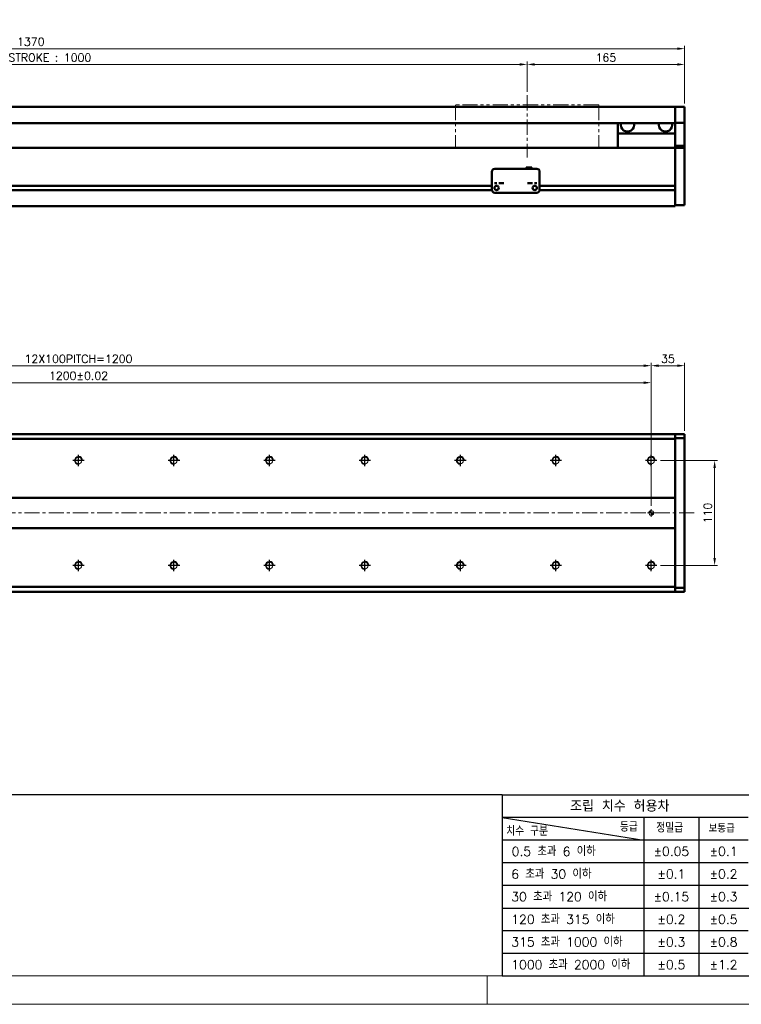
# Model space of a CAD drawing. Header units: millimetres. Extents: x 46891 to 51038, y 6223 to 10291.
# Tile 3 of 5: x 49303 to 50059, y 8529 to 9560. Entities that reach past the tile are written whole.
import ezdxf

# ---------------------------------------------------------------- set-up
doc = ezdxf.new("R2010")
doc.units = ezdxf.units.MM
doc.header["$LTSCALE"] = 0.5
doc.linetypes.add('CENTER', pattern=[50.8, 31.75, -6.35, 6.35, -6.35])
doc.linetypes.add('PHANTOM', pattern=[63.5, 31.75, -6.35, 6.35, -6.35, 6.35, -6.35])
doc.layers.get('0').update_dxf_attribs({"lineweight": 20})
doc.layers.add('1', color=1, linetype='CENTER', lineweight=13)
doc.layers.add('외형선(ISO)', color=7, linetype='Continuous', lineweight=50)
for name, color, linetype in [('3', 3, 'Continuous'), ('C', 1, 'CENTER'), ('DIM', 4, 'Continuous')]:
    doc.layers.add(name, color=color, linetype=linetype)
doc.styles.add('DSR TEXT', font='romans.shx', dxfattribs={"bigfont": 'whgtxt.shx'})
doc.styles.get("Standard").update_dxf_attribs({"font": 'romans.shx', "bigfont": 'whgtxt.shx'})
doc.dimstyles.new('DSR', dxfattribs={"dimscale": 2, "dimtxt": 3, "dimasz": 3, "dimexe": 0.5, "dimexo": 0.5, "dimgap": 0.5, "dimtad": 1, "dimdsep": 46, "dimtxsty": 'Standard', "dimcen": 2.5, "dimclrd": 4, "dimclre": 4, "dimclrt": 2, "dimadec": 0, "dimazin": 2, "dimtfac": 1, "dimtmove": 0, "dimatfit": 3, "dimfxl": 0, "dimlwd": -1, "dimlwe": -1, "dimarcsym": 0})

# ---------------------------------------------------------------- blocks, each defined once
blk = doc.blocks.new('A$C13F00394')
at = {"layer": '3'}
for p, q in [((0, 32), (-207.68, 32)), ((0, 32), (202.32, 32)), ((0, 32), (0, 0)), ((0, 28), (25, 24)), ((43.43, 28), (0, 28)), ((25, 28), (25, 0)), ((34.7, 28), (34.7, 0)), ((43.43, 24), (0, 24)), ((43.43, 20), (0, 20)), ((43.43, 16), (0, 16)), ((0, 12), (129.32, 12)), ((43.43, 8), (0, 8)), ((43.43, 4), (0, 4)), ((0, 0), (202.32, 0))]:
    blk.add_line(p, q, dxfattribs=at)
at = {"color": 0, "style": 'DSR TEXT'}
for s, height, p in [('조립 치수 허용차', 2, (11.97, 29.02)), ('치수 구분', 1.5, (0.69, 24.78)), ('등급', 1.5, (20.77, 25.52)), ('정밀급', 1.5, (27.18, 25.37)), ('보통급', 1.3, (36.41, 25.38)), (' 0.5 초과 6 이하', 1.6, (0.56, 21.19)), (' 6 초과 30 이하', 1.6, (0.49, 17.19)), (' 30 초과 120 이하', 1.6, (0.49, 13.19)), (' 120 초과 315 이하', 1.6, (0.49, 9.19)), (' 315 초과 1000 이하', 1.6, (0.49, 5.19)), (' 1000 초과 2000 이하', 1.6, (0.49, 1.19))]:
    blk.add_text(s, height=height, dxfattribs=at).set_placement(p)
at = {"color": 0, "char_height": 1.6, "attachment_point": 5, "style": 'DSR TEXT'}
for s, insert in [('%%P0.05', (29.85, 22)), ('%%P0.1', (39.07, 22)), ('%%P0.1', (29.85, 18)), ('%%P0.2', (39.07, 18)), ('%%P0.15', (29.85, 14)), ('%%P0.3', (39.07, 14)), ('%%P0.2', (29.85, 10)), ('%%P0.5', (39.07, 10)), ('%%P0.3', (29.85, 6)), ('%%P0.8', (39.07, 6)), ('%%P0.5', (29.85, 2)), ('%%P1.2', (39.07, 2))]:
    blk.add_mtext(s, dxfattribs=dict(at, insert=insert))
blk = doc.blocks.new('A$C1C1952E1')
at = {"color": 1}
blk.add_lwpolyline([(0, 0), (420, 0), (420, 297), (0, 297)], close=True, dxfattribs=at)
at = {"color": 3}
blk.add_lwpolyline([(5, 5), (415, 5), (415, 292), (5, 292)], close=True, dxfattribs=at)
blk = doc.blocks.new('*D82')
at = {"color": 1, "linetype": 'ByBlock'}
for p, q in [((48834.3, 9484.8), (48834.3, 9516.6)), ((48842.1, 9513.6), (49826.5, 9513.6)), ((49834.3, 9484.8), (49834.3, 9516.6))]:
    blk.add_line(p, q, dxfattribs=at)
at = {"color": 1}
for points in [[(48842.1, 9514.9), (48842.1, 9512.3), (48834.3, 9513.6)], [(49826.5, 9514.9), (49826.5, 9512.3), (49834.3, 9513.6)]]:
    blk.add_solid(points, dxfattribs=at)
at = {"layer": 'Defpoints', "color": 0}
for p in [(49834.3, 9513.6), (48834.3, 9481.2), (49834.3, 9481.2)]:
    blk.add_point(p, dxfattribs=at)
at = {"color": 3, "insert": (49334.3, 9520.8), "char_height": 8.4, "attachment_point": 5, "style": 'DSR TEXT'}
blk.add_mtext('STROKE : 1000', dxfattribs=at)
blk = doc.blocks.new('*D83')
at = {"color": 1, "linetype": 'ByBlock'}
for p, q in [((49834.3, 9484.8), (49834.3, 9516.6)), ((49842.1, 9513.6), (49991.5, 9513.6)), ((49999.3, 9472.8), (49999.3, 9516.6))]:
    blk.add_line(p, q, dxfattribs=at)
at = {"color": 1}
for points in [[(49842.1, 9514.9), (49842.1, 9512.3), (49834.3, 9513.6)], [(49991.5, 9514.9), (49991.5, 9512.3), (49999.3, 9513.6)]]:
    blk.add_solid(points, dxfattribs=at)
at = {"layer": 'Defpoints', "color": 0}
for p in [(49999.3, 9513.6), (49834.3, 9481.2), (49999.3, 9469.2)]:
    blk.add_point(p, dxfattribs=at)
at = {"color": 3, "insert": (49916.8, 9520.8), "char_height": 8.4, "attachment_point": 5, "style": 'DSR TEXT'}
blk.add_mtext('165', dxfattribs=at)
blk = doc.blocks.new('*D84')
at = {"color": 1, "linetype": 'ByBlock'}
for p, q in [((48629.3, 9472.8), (48629.3, 9533.1)), ((49999.3, 9472.8), (49999.3, 9533.1)), ((49991.5, 9530.1), (48637.1, 9530.1))]:
    blk.add_line(p, q, dxfattribs=at)
at = {"color": 1}
for points in [[(48637.1, 9531.4), (48637.1, 9528.8), (48629.3, 9530.1)], [(49991.5, 9531.4), (49991.5, 9528.8), (49999.3, 9530.1)]]:
    blk.add_solid(points, dxfattribs=at)
at = {"layer": 'Defpoints', "color": 0}
for p in [(48629.3, 9530.1), (48629.3, 9469.2), (49999.3, 9469.2)]:
    blk.add_point(p, dxfattribs=at)
at = {"color": 3, "insert": (49314.3, 9537.3), "char_height": 8.4, "attachment_point": 5, "style": 'DSR TEXT'}
blk.add_mtext('1370', dxfattribs=at)
blk = doc.blocks.new('A$C33E56CC6')
h = blk.add_hatch()
h.set_pattern_fill('ANSI31', color=256, style=0)
h.set_pattern_definition([(45, (-7065.45672, -6508.5399), (-0.0883883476, 0.0883883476), [])])
h.paths.add_polyline_path([(4, 6.5, 0.414214), (1.5, 4), (4, 4)])
h.paths.add_polyline_path([(6.5, 4), (4, 4), (4, 1.5, 0.414214)])
blk.add_circle((4, 4), 2.5)
at = {"layer": '1'}
for p, q in [((0, 4), (8, 4)), ((4, 0), (4, 8))]:
    blk.add_line(p, q, dxfattribs=at)
blk = doc.blocks.new('tap8')
blk.add_circle((0, 0), 3.4)
at = {"layer": 'C', "color": 1, "linetype": 'CENTER'}
for p, q in [((-6, 0), (6, 0)), ((0, -6), (0, 6))]:
    blk.add_line(p, q, dxfattribs=at)
at = {"layer": 'DIM', "color": 3}
blk.add_arc((0, 0), 4, 263.8455, 189.4314, dxfattribs=at)
blk = doc.blocks.new('*D85')
at = {"color": 1, "linetype": 'ByBlock'}
for p, q in [((49973.9, 9098.7), (50033.7, 9098.7)), ((50030.7, 9090.9), (50030.7, 8996.5)), ((49973.9, 8988.7), (50033.7, 8988.7))]:
    blk.add_line(p, q, dxfattribs=at)
at = {"color": 1}
for points in [[(50029.4, 9090.9), (50032, 9090.9), (50030.7, 9098.7)], [(50029.4, 8996.5), (50032, 8996.5), (50030.7, 8988.7)]]:
    blk.add_solid(points, dxfattribs=at)
at = {"layer": 'Defpoints', "color": 0}
for p in [(49970.3, 9098.7), (49970.3, 8988.7), (50030.7, 8988.7)]:
    blk.add_point(p, dxfattribs=at)
at = {"color": 3, "insert": (50023.5, 9043.7), "char_height": 8.4, "attachment_point": 5, "rotation": 90, "style": 'DSR TEXT'}
blk.add_mtext('110', dxfattribs=at)
blk = doc.blocks.new('*D86')
at = {"color": 1, "linetype": 'ByBlock'}
for p, q in [((48764.3, 9051.3), (48764.3, 9183.2)), ((48772.1, 9180.2), (49956.5, 9180.2)), ((49964.3, 9051.3), (49964.3, 9183.2))]:
    blk.add_line(p, q, dxfattribs=at)
at = {"color": 1}
for points in [[(48772.1, 9181.5), (48772.1, 9178.9), (48764.3, 9180.2)], [(49956.5, 9181.5), (49956.5, 9178.9), (49964.3, 9180.2)]]:
    blk.add_solid(points, dxfattribs=at)
at = {"layer": 'Defpoints', "color": 0}
for p in [(49964.3, 9180.2), (48764.3, 9047.7), (49964.3, 9047.7)]:
    blk.add_point(p, dxfattribs=at)
at = {"color": 3, "insert": (49364.3, 9187.4), "char_height": 8.4, "attachment_point": 5, "style": 'DSR TEXT'}
blk.add_mtext('1200%%P0.02', dxfattribs=at)
blk = doc.blocks.new('*D87')
at = {"color": 1, "linetype": 'ByBlock'}
for p, q in [((49964.3, 9108.4), (49964.3, 9201)), ((49999.3, 9129.8), (49999.3, 9201)), ((49972.1, 9198), (49991.5, 9198))]:
    blk.add_line(p, q, dxfattribs=at)
at = {"color": 1}
for points in [[(49972.1, 9199.3), (49972.1, 9196.7), (49964.3, 9198)], [(49991.5, 9199.3), (49991.5, 9196.7), (49999.3, 9198)]]:
    blk.add_solid(points, dxfattribs=at)
at = {"layer": 'Defpoints', "color": 0}
for p in [(49999.3, 9198), (49999.3, 9126.2), (49964.3, 9104.8)]:
    blk.add_point(p, dxfattribs=at)
at = {"color": 3, "insert": (49981.8, 9205.2), "char_height": 8.4, "attachment_point": 5, "style": 'DSR TEXT'}
blk.add_mtext('35', dxfattribs=at)
blk = doc.blocks.new('*D88')
at = {"color": 1, "linetype": 'ByBlock'}
for p, q in [((48764.3, 9108.4), (48764.3, 9201)), ((49964.3, 9108.4), (49964.3, 9201)), ((49956.5, 9198), (48772.1, 9198))]:
    blk.add_line(p, q, dxfattribs=at)
at = {"color": 1}
for points in [[(48772.1, 9199.3), (48772.1, 9196.7), (48764.3, 9198)], [(49956.5, 9199.3), (49956.5, 9196.7), (49964.3, 9198)]]:
    blk.add_solid(points, dxfattribs=at)
at = {"layer": 'Defpoints', "color": 0}
for p in [(48764.3, 9198), (48764.3, 9104.8), (49964.3, 9104.8)]:
    blk.add_point(p, dxfattribs=at)
at = {"color": 3, "insert": (49364.3, 9205.2), "char_height": 8.4, "attachment_point": 5, "style": 'DSR TEXT'}
blk.add_mtext('12X100PITCH=1200', dxfattribs=at)

msp = doc.modelspace()

# ---------------------------------------------------------------- linework, layer by layer
at = {"color": 6, "linetype": 'PHANTOM'}
for p, q in [((49909.29456, 9471.23276), (49759.29456, 9471.23276)), ((49759.29456, 9471.23276), (49759.29456, 9426.23276)), ((49909.29456, 9471.23276), (49909.29456, 9426.23276))]:
    msp.add_line(p, q, dxfattribs=at)
at = {"color": 1}
msp.add_line((49792.37032, 8558.65502), (49792.37032, 8528.99552), dxfattribs=at)
at = {"layer": '1'}
for p, q in [((49834.29456, 9481.23276), (49834.29456, 9416.23276)), ((50009.29456, 9043.74205), (48619.29456, 9043.74205))]:
    msp.add_line(p, q, dxfattribs=at)
at = {"layer": '3'}
msp.add_line((49808.28287, 8558.65502), (51008.40982, 8558.65502), dxfattribs=at)
at = {"layer": '외형선(ISO)'}
for p, q in [((49989.29456, 9469.23276), (48909.29456, 9469.23276)), ((49989.29456, 9469.23276), (49989.29456, 9467.23276)), ((49989.29456, 9469.23276), (49999.29456, 9469.23276)), ((49989.29456, 9467.23276), (49989.29456, 9469.23276)), ((49999.29456, 9467.23276), (49999.29456, 9469.23276)), ((49989.29456, 9465.72004), (49989.29456, 9467.23276)), ((49989.29456, 9467.23276), (49989.29456, 9465.72004)), ((49989.29456, 9465.22106), (49989.29456, 9465.72004)), ((49989.29456, 9465.72004), (49989.29456, 9465.22106)), ((49989.29456, 9465.22106), (49989.29456, 9463.68048)), ((49989.29456, 9463.68048), (49989.29456, 9465.22106)), ((49989.29456, 9463.68048), (49989.29456, 9460.69588)), ((49989.29456, 9460.69588), (49989.29456, 9463.68048)), ((49989.29456, 9452.91844), (49989.29456, 9460.69588)), ((49989.29456, 9460.69588), (49989.29456, 9452.91844)), ((49999.29456, 9467.23276), (49999.29456, 9465.72004)), ((49999.29456, 9465.72004), (49999.29456, 9465.22106)), ((49999.29456, 9463.68048), (49999.29456, 9465.22106)), ((49999.29456, 9460.69588), (49999.29456, 9463.68048)), ((49999.29456, 9460.69588), (49999.29456, 9452.91844)), ((49989.29456, 9452.23276), (48909.29456, 9452.23276)), ((49929.29456, 9452.23276), (49929.29456, 9441.23276)), ((49989.29456, 9452.55946), (49989.29456, 9452.91844)), ((49989.29456, 9428.15582), (49989.29456, 9452.55946)), ((49989.29456, 9452.55946), (49999.29456, 9452.55946)), ((49999.29456, 9452.91844), (49999.29456, 9452.55946)), ((49999.29456, 9452.55946), (49999.29456, 9428.15582)), ((49929.29456, 9441.23276), (49989.29456, 9441.23276)), ((49929.29456, 9426.23276), (49929.29456, 9441.23276)), ((49989.29456, 9426.23276), (49989.29456, 9428.15582)), ((49989.29456, 9428.15582), (49999.29456, 9428.15582)), ((49999.29456, 9428.15582), (49999.29456, 9426.23276)), ((48839.29456, 9426.23276), (49989.29456, 9426.23276)), ((49989.29456, 9423.23276), (49989.29456, 9426.23276)), ((49989.29456, 9426.23276), (49989.29456, 9423.23276)), ((49989.29456, 9426.23276), (49999.29456, 9426.23276)), ((49989.29456, 9423.23276), (49989.29456, 9386.68276)), ((49989.29456, 9371.4754), (49989.29456, 9423.23276)), ((49999.29456, 9423.23276), (49999.29456, 9426.23276)), ((49999.29456, 9423.23276), (49999.29456, 9371.4754)), ((49797.29456, 9391.23296), (49797.29456, 9401.23296)), ((49800.29456, 9404.23296), (49844.29456, 9404.23296)), ((49833.29456, 9405.73295), (49833.29456, 9404.23296)), ((49833.29456, 9405.73295), (49839.29456, 9405.73295)), ((49839.29456, 9405.73295), (49839.29456, 9404.23296)), ((49847.29456, 9401.23296), (49847.29456, 9391.23296)), ((48893.29456, 9386.48276), (49797.29456, 9386.48276)), ((49797.29456, 9391.23296), (49797.29456, 9389.23295)), ((49797.29456, 9389.23293), (49797.29456, 9389.23295)), ((49797.29456, 9388.73292), (49797.29456, 9389.23293)), ((49797.29456, 9382.23292), (49797.29456, 9388.73292)), ((49802.26774, 9386.48276), (49802.32137, 9386.48276)), ((49842.26774, 9386.48276), (49842.32137, 9386.48276)), ((49847.29456, 9389.23295), (49847.29456, 9391.23296)), ((49847.29456, 9389.23295), (49847.29456, 9389.23293)), ((49847.29456, 9389.23293), (49847.29456, 9388.73292)), ((49847.29456, 9388.73292), (49847.29456, 9382.23292)), ((49847.29456, 9386.48276), (49989.29456, 9386.48276)), ((48893.28411, 9381.98276), (49797.305, 9381.98276)), ((49800.29456, 9379.23292), (49844.29456, 9379.23292)), ((49847.28411, 9381.98276), (49989.29456, 9381.98276)), ((49989.29456, 9381.78276), (49989.29456, 9371.4754)), ((49989.29456, 9369.35408), (49989.29456, 9371.4754)), ((49989.29456, 9371.4754), (49989.29456, 9369.35408)), ((49989.29456, 9369.35408), (49989.29456, 9365.23276)), ((49989.29456, 9366.23276), (49989.29456, 9369.35408)), ((49989.29456, 9366.23276), (49999.29456, 9366.23276)), ((49999.29456, 9369.35408), (49999.29456, 9371.4754)), ((49999.29456, 9369.35408), (49999.29456, 9366.23276)), ((48639.29456, 9365.23276), (49989.29456, 9365.23276)), ((48729.29456, 9126.24205), (49989.29456, 9126.24205)), ((48729.29456, 9121.24205), (49989.29456, 9121.24205)), ((49989.29456, 9125.36337), (49989.29456, 9126.24205)), ((49989.29456, 9126.24205), (49989.29456, 9125.36337)), ((49989.29456, 9126.24205), (49999.29456, 9126.24205)), ((49989.29456, 9125.36337), (49989.29456, 9121.24205)), ((49989.29456, 9122.24205), (49989.29456, 9125.36337)), ((49989.29456, 9122.24205), (49999.29456, 9122.24205)), ((49989.29456, 9121.24205), (49989.29456, 9059.74205)), ((49999.29456, 9125.36337), (49999.29456, 9126.24205)), ((49999.29456, 9125.36337), (49999.29456, 9122.24205)), ((49999.29456, 9122.24205), (49999.29456, 8965.24205)), ((49989.29456, 9059.74205), (48729.29456, 9059.74205)), ((49989.29456, 9059.74205), (49989.29456, 9058.8885)), ((49989.29456, 9058.8885), (49989.29456, 9058.53495)), ((49989.29456, 9058.53495), (49989.29456, 9028.94916)), ((49989.29456, 9028.94916), (49989.29456, 9058.53495)), ((48734.29456, 9027.74205), (49989.29456, 9027.74205)), ((49989.29456, 9028.94916), (49989.29456, 9028.59561)), ((49989.29456, 9028.59561), (49989.29456, 9027.74205)), ((49989.29456, 9027.74205), (49989.29456, 8966.24205)), ((49989.29456, 8966.24205), (48734.29456, 8966.24205)), ((49989.29456, 8966.24205), (49989.29456, 8962.12073)), ((49999.29456, 8965.24205), (49989.29456, 8965.24205)), ((49989.29456, 8962.12073), (49989.29456, 8965.24205)), ((49999.29456, 8965.24205), (49999.29456, 8962.12073)), ((48734.29456, 8961.24205), (49989.29456, 8961.24205)), ((49989.29456, 8961.24205), (49989.29456, 8962.12073)), ((49989.29456, 8962.12073), (49989.29456, 8961.24205)), ((49989.29456, 8961.24205), (49999.29456, 8961.24205)), ((49999.29456, 8961.24205), (49999.29456, 8962.12073))]:
    msp.add_line(p, q, dxfattribs=at)
for centre in [(49802.29456, 9384.23292), (49842.29456, 9384.23292)]:
    msp.add_circle(centre, 2.25, dxfattribs=at)
for centre, radius, start, end in [((49939.29456, 9450.23276), 7, 163.3984504, 16.6015496), ((49979.29456, 9450.23276), 7, 163.3984504, 16.6015496), ((49800.29456, 9401.23296), 3, 90, 180), ((49844.29456, 9401.23296), 3, 0, 90), ((49800.29456, 9382.23292), 3, 180, 270), ((49844.29456, 9382.23292), 3, 270, 0)]:
    msp.add_arc(centre, radius, start, end, dxfattribs=at)
for centre, major_axis, start_param, end_param in [((49801.29456, 9389.23295), (-1.2295, 0), 3.1386447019, 6.2802373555), ((49807.29456, 9389.23295), (-2.5, 0), 3.1415348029, 6.2831274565), ((49837.29456, 9389.23295), (-2.5, 0), 3.1434299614, 6.285022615), ((49843.29456, 9389.23295), (-1.2295, 0), 3.1444249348, 6.2860175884)]:
    msp.add_ellipse(centre, major_axis=major_axis, ratio=0.00001, start_param=start_param, end_param=end_param, dxfattribs=at)

# ---------------------------------------------------------------- block references
at = {"xscale": 5.931900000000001, "yscale": 5.931900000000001, "zscale": 5.931900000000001}
for name, p in [('A$C1C1952E1', (48546.67132, 8528.99552)), ('A$C13F00394', (49808.28288, 8558.65502))]:
    msp.add_blockref(name, p, dxfattribs=at)
at = {"rotation": 90}
for p in [(49364.29456, 9098.74205), (49464.29456, 9098.74205), (49564.29456, 9098.74205), (49664.29456, 9098.74205), (49764.29456, 9098.74205), (49864.29456, 9098.74205), (49964.29456, 9098.74205), (49364.29456, 8988.74205), (49464.29456, 8988.74205), (49564.29456, 8988.74205), (49664.29456, 8988.74205), (49764.29456, 8988.74205), (49864.29456, 8988.74205), (49964.29456, 8988.74205)]:
    msp.add_blockref('tap8', p, dxfattribs=at)
msp.add_blockref('A$C33E56CC6', (49960.29455, 9039.74205))

# ---------------------------------------------------------------- dimensions: what is measured, and where the dimension line sits
for base, p1, p2, picture, middle in [((48629.29456, 9530.13199), (49999.29456, 9469.23276), (48629.29456, 9469.23276), '*D84', (49314.29456, 9537.33199)), ((49999.29456, 9513.63917), (49834.29456, 9481.23276), (49999.29456, 9469.23276), '*D83', (49916.79456, 9520.83917)), ((49999.29456, 9197.97838), (49964.29456, 9104.78902), (49999.29456, 9126.24205), '*D87', (49981.79456, 9205.17838))]:
    dim = msp.add_linear_dim(base=base, p1=p1, p2=p2, dimstyle='DSR', override={"dimscale": 3, "dimtxt": 2.8, "dimasz": 2.600136, "dimexe": 1, "dimexo": 1.2, "dimgap": 1, "dimdec": 4, "dimtxsty": 'DSR TEXT', "dimclrd": 1, "dimclre": 1, "dimclrt": 3, "dimtdec": 4, "dimtix": 1})
    dim.commit()
    dim.dimension.update_dxf_attribs({"geometry": picture, "text_midpoint": middle})
for base, p1, p2, text, picture, middle in [((49834.29456, 9513.63917), (48834.29456, 9481.23276), (49834.29456, 9481.23276), 'STROKE : <>', '*D82', (49334.29456, 9520.83917)), ((48764.29456, 9197.97838), (49964.29456, 9104.78902), (48764.29456, 9104.78902), '12X100PITCH=<>', '*D88', (49364.29456, 9205.17838)), ((49964.29456, 9180.16265), (48764.29456, 9047.74205), (49964.29456, 9047.74205), '<>%%P0.02', '*D86', (49364.29456, 9187.36265))]:
    dim = msp.add_linear_dim(base=base, p1=p1, p2=p2, text=text, dimstyle='DSR', override={"dimscale": 3, "dimtxt": 2.8, "dimasz": 2.600136, "dimexe": 1, "dimexo": 1.2, "dimgap": 1, "dimdec": 4, "dimtxsty": 'DSR TEXT', "dimclrd": 1, "dimclre": 1, "dimclrt": 3, "dimtdec": 4, "dimtix": 1})
    dim.commit()
    dim.dimension.update_dxf_attribs({"geometry": picture, "text_midpoint": middle})
dim = msp.add_linear_dim(base=(50030.73352, 8988.74205), p1=(49970.34153, 9098.74205), p2=(49970.34153, 8988.74205), angle=90, dimstyle='DSR', override={"dimscale": 3, "dimtxt": 2.8, "dimasz": 2.600136, "dimexe": 1, "dimexo": 1.2, "dimgap": 1, "dimdec": 4, "dimtxsty": 'DSR TEXT', "dimclrd": 1, "dimclre": 1, "dimclrt": 3, "dimtdec": 4, "dimtix": 1})
dim.commit()
dim.dimension.update_dxf_attribs({"geometry": '*D85', "text_midpoint": (50023.53352, 9043.74205)})

doc.saveas('drawing.dxf')
